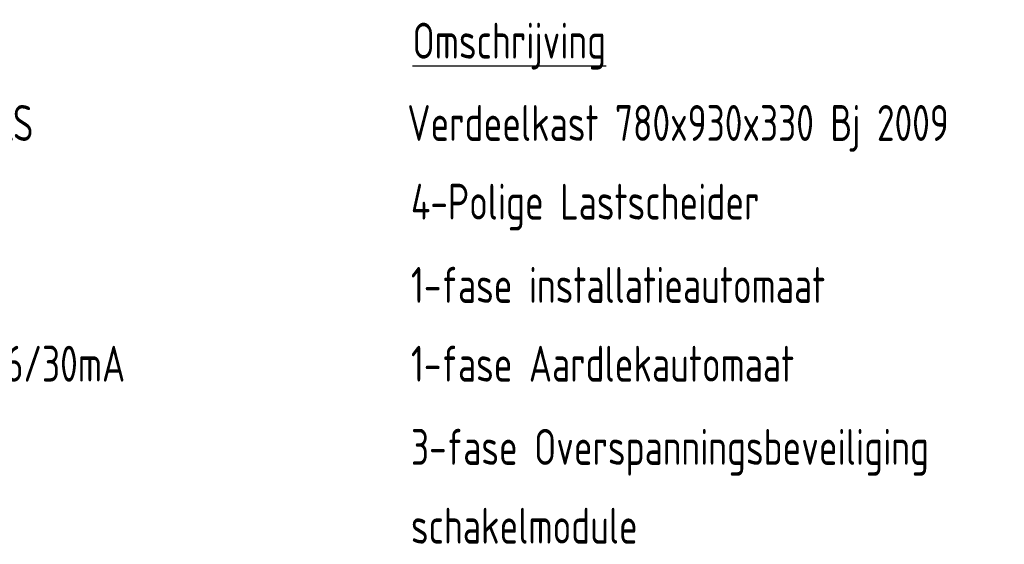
# Model space of a CAD drawing. Header units: millimetres. Extents: x -31842 to 195000, y -27609 to 95000.
# Tile 5 of 21: x -26684 to -24182, y 12680 to 14012. Entities that reach past the tile are written whole.
import ezdxf

# ---------------------------------------------------------------- set-up
doc = ezdxf.new("R2010")
doc.units = ezdxf.units.MM
doc.header["$LTSCALE"] = 100
doc.layers.add('EL$6----', color=7, linetype='Continuous')
doc.styles.add('2_5', font='iso.shx', dxfattribs={"height": 2.5})

msp = doc.modelspace()

# ---------------------------------------------------------------- texts
at = {"layer": 'EL$6----', "color": 1, "style": '2_5', "width": 0.8}
for s, p in [('%%UOmschrijving', (-25685.8, 13912.7)), ('Hager Univers / FP62QS', (-27661.7, 13703.9)), ('Verdeelkast 780x930x330 Bj 2009', (-25699.1, 13703.9)), ('4-Polige Lastscheider', (-25689.8, 13504.1)), ('1-fase installatieautomaat', (-25689.8, 13292.8)), ('Hager / ADA 916G  B16/30mA', (-27661.7, 13092.8)), ('1-fase Aardlekautomaat', (-25689.8, 13092.8)), ('3-fase Overspanningsbeveiliging', (-25689.8, 12881.6)), ('schakelmodule', (-25689.8, 12681.6))]:
    msp.add_text(s, height=91.126, dxfattribs=at).set_placement(p)

doc.saveas('drawing.dxf')
